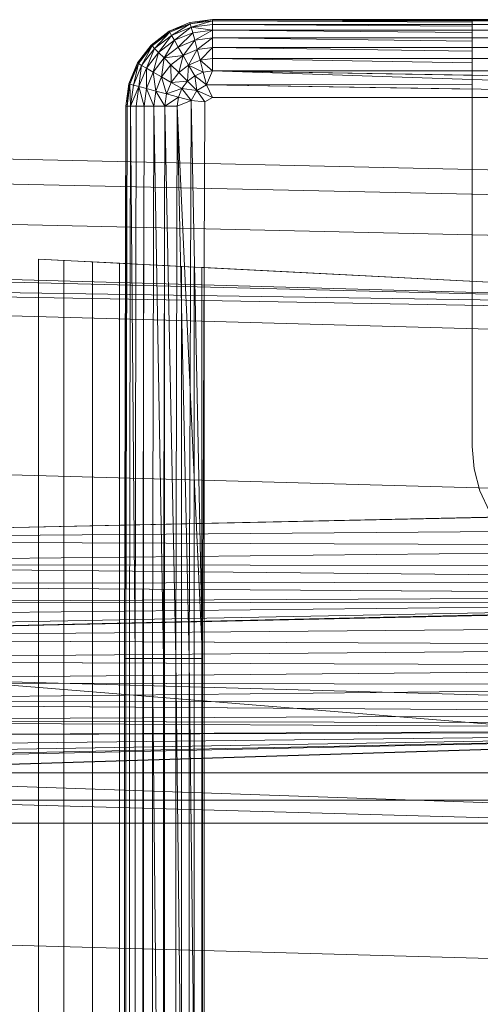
# Model space of a CAD drawing. Header units: metres. Extents: x 391.1 to 427.5, y 12.8 to 28.4.
# Tile 137 of 149: x 406.9941 to 407.072, y 27.3591 to 27.5256. Entities that reach past the tile are written whole.
import ezdxf

# ---------------------------------------------------------------- set-up
doc = ezdxf.new("R2010")
doc.units = ezdxf.units.M
doc.layers.add('A-DETL-____-MBND', color=7, linetype='Continuous', lineweight=18)

# ---------------------------------------------------------------- blocks, each defined once
blk = doc.blocks.new('Family - Inodor PA-152420-03_TEL_P0A')
at = {"layer": 'A-DETL-____-MBND', "color": 253, "true_color": 0xaaaaaa}
for p, q in [((0.56991, 0.40094), (0.57344, 0.40241)), ((0.56991, 0.40094), (0.57344, 0.40241)), ((0.56991, 0.40094), (0.57344, 0.40241)), ((0.57344, 0.40241), (0.56991, 0.40094)), ((0.57349, 0.40221), (0.56991, 0.40094)), ((0.57349, 0.40221), (0.56991, 0.40094)), ((0.57349, 0.40221), (0.57001, 0.40077)), ((0.57349, 0.40221), (0.57001, 0.40077)), ((0.57349, 0.40221), (0.57001, 0.40077)), ((0.57349, 0.40221), (0.57031, 0.40025)), ((0.57349, 0.40221), (0.57031, 0.40025)), ((0.57365, 0.40164), (0.57031, 0.40025)), ((0.57365, 0.40164), (0.57031, 0.40025)), ((0.57365, 0.40164), (0.57031, 0.40025)), ((0.57365, 0.40164), (0.57079, 0.39941)), ((0.57365, 0.40164), (0.57079, 0.39941)), ((0.57344, 0.40241), (0.57723, 0.40291)), ((0.57344, 0.40241), (0.57723, 0.40291)), ((0.57344, 0.40241), (0.57723, 0.40291)), ((0.57723, 0.40291), (0.57344, 0.40241)), ((0.57349, 0.40221), (0.57344, 0.40241)), ((0.57349, 0.40221), (0.57344, 0.40241)), ((0.57344, 0.40241), (0.57349, 0.40221)), ((0.57723, 0.40291), (0.57349, 0.40221)), ((0.57723, 0.40291), (0.57349, 0.40221)), ((0.57723, 0.40271), (0.57349, 0.40221)), ((0.57723, 0.40271), (0.57349, 0.40221)), ((0.57723, 0.40271), (0.57349, 0.40221)), ((0.57365, 0.40164), (0.57349, 0.40221)), ((0.57365, 0.40164), (0.57349, 0.40221)), ((0.57349, 0.40221), (0.57365, 0.40164)), ((0.57723, 0.40271), (0.57365, 0.40164)), ((0.57723, 0.40271), (0.57365, 0.40164)), ((0.57723, 0.40211), (0.57365, 0.40164)), ((0.57723, 0.40211), (0.57365, 0.40164)), ((0.57723, 0.40211), (0.57365, 0.40164)), ((0.5739, 0.4007), (0.57365, 0.40164)), ((0.57723, 0.40114), (0.57365, 0.40164)), ((0.57365, 0.40164), (0.57723, 0.40114)), ((0.57365, 0.40164), (0.5739, 0.4007)), ((0.57365, 0.40164), (0.5739, 0.4007)), ((0.57723, 0.40291), (0.71226, 0.40291)), ((0.57723, 0.40271), (0.57723, 0.40291)), ((0.57723, 0.40291), (0.71226, 0.40291)), ((0.57723, 0.40291), (0.71226, 0.40291)), ((0.71226, 0.40291), (0.57723, 0.40291)), ((0.62119, 0.40284), (0.57723, 0.40291)), ((0.57723, 0.40271), (0.57723, 0.40291)), ((0.62119, 0.40284), (0.57723, 0.40291)), ((0.57723, 0.40291), (0.57723, 0.40271)), ((0.71226, 0.40271), (0.57723, 0.40271)), ((0.57723, 0.40211), (0.57723, 0.40271)), ((0.62119, 0.40271), (0.57723, 0.40271)), ((0.62119, 0.40251), (0.57723, 0.40271)), ((0.57723, 0.40271), (0.62119, 0.40271)), ((0.57723, 0.40211), (0.57723, 0.40271)), ((0.62119, 0.40251), (0.57723, 0.40271)), ((0.57723, 0.40271), (0.57723, 0.40211)), ((0.71226, 0.40211), (0.57723, 0.40211)), ((0.57723, 0.40211), (0.57723, 0.40114)), ((0.62119, 0.40211), (0.57723, 0.40211)), ((0.62119, 0.40179), (0.57723, 0.40211)), ((0.57723, 0.40211), (0.62119, 0.40211)), ((0.57723, 0.40211), (0.57723, 0.40114)), ((0.57723, 0.40114), (0.57723, 0.40211)), ((0.62119, 0.40179), (0.57723, 0.40211)), ((0.62119, 0.4029), (0.67979, 0.4029)), ((0.62119, 0.4029), (0.62119, 0.40284)), ((0.62119, 0.40271), (0.62119, 0.40284)), ((0.62119, 0.40251), (0.62119, 0.40271)), ((0.62119, 0.40211), (0.62119, 0.40251)), ((0.62119, 0.40179), (0.62119, 0.40211)), ((0.62119, 0.40114), (0.62119, 0.40179)), ((0.56687, 0.39862), (0.56991, 0.40094)), ((0.56687, 0.39862), (0.56991, 0.40094)), ((0.56687, 0.39862), (0.56991, 0.40094)), ((0.56991, 0.40094), (0.56687, 0.39862)), ((0.57001, 0.40077), (0.56687, 0.39862)), ((0.57001, 0.40077), (0.56687, 0.39862)), ((0.57001, 0.40077), (0.56702, 0.39847)), ((0.57001, 0.40077), (0.56702, 0.39847)), ((0.57001, 0.40077), (0.56702, 0.39847)), ((0.57001, 0.40077), (0.56744, 0.39805)), ((0.57001, 0.40077), (0.56744, 0.39805)), ((0.57031, 0.40025), (0.56744, 0.39805)), ((0.57031, 0.40025), (0.56744, 0.39805)), ((0.57031, 0.40025), (0.56744, 0.39805)), ((0.57031, 0.40025), (0.56812, 0.39736)), ((0.57031, 0.40025), (0.56812, 0.39736)), ((0.57001, 0.40077), (0.56991, 0.40094)), ((0.57001, 0.40077), (0.56991, 0.40094)), ((0.56991, 0.40094), (0.57001, 0.40077)), ((0.57031, 0.40025), (0.57001, 0.40077)), ((0.57031, 0.40025), (0.57001, 0.40077)), ((0.57001, 0.40077), (0.57031, 0.40025)), ((0.57079, 0.39941), (0.57031, 0.40025)), ((0.57079, 0.39941), (0.57031, 0.40025)), ((0.57031, 0.40025), (0.57079, 0.39941)), ((0.5739, 0.4007), (0.57079, 0.39941)), ((0.5739, 0.4007), (0.57079, 0.39941)), ((0.5739, 0.4007), (0.57079, 0.39941)), ((0.5739, 0.4007), (0.57145, 0.39827)), ((0.5739, 0.4007), (0.57145, 0.39827)), ((0.57723, 0.40114), (0.5739, 0.4007)), ((0.57723, 0.40114), (0.5739, 0.4007)), ((0.57723, 0.40114), (0.5739, 0.4007)), ((0.57424, 0.39942), (0.5739, 0.4007)), ((0.57424, 0.39942), (0.5739, 0.4007)), ((0.5739, 0.4007), (0.57424, 0.39942)), ((0.57723, 0.40114), (0.57424, 0.39942)), ((0.57723, 0.40114), (0.57424, 0.39942)), ((0.57723, 0.39982), (0.57424, 0.39942)), ((0.57723, 0.39982), (0.57424, 0.39942)), ((0.57723, 0.39982), (0.57424, 0.39942)), ((0.57723, 0.39982), (0.57466, 0.39785)), ((0.57723, 0.39982), (0.57466, 0.39785)), ((0.71226, 0.40114), (0.57723, 0.40114)), ((0.57723, 0.39982), (0.57723, 0.40114)), ((0.62119, 0.40114), (0.57723, 0.40114)), ((0.62119, 0.40071), (0.57723, 0.40114)), ((0.57723, 0.40114), (0.62119, 0.40114)), ((0.57723, 0.39982), (0.57723, 0.40114)), ((0.62119, 0.40071), (0.57723, 0.40114)), ((0.57723, 0.40114), (0.57723, 0.39982)), ((0.71226, 0.39982), (0.57723, 0.39982)), ((0.57723, 0.39819), (0.57723, 0.39982)), ((0.62119, 0.39982), (0.57723, 0.39982)), ((0.62119, 0.39929), (0.57723, 0.39982)), ((0.57723, 0.39982), (0.62119, 0.39982)), ((0.57723, 0.39819), (0.57723, 0.39982)), ((0.62119, 0.39929), (0.57723, 0.39982)), ((0.57723, 0.39982), (0.57723, 0.39819)), ((0.62119, 0.40071), (0.62119, 0.40114)), ((0.62119, 0.39982), (0.62119, 0.40071)), ((0.62119, 0.39929), (0.62119, 0.39982)), ((0.56455, 0.39558), (0.56687, 0.39862)), ((0.56455, 0.39558), (0.56687, 0.39862)), ((0.56455, 0.39558), (0.56687, 0.39862)), ((0.56687, 0.39862), (0.56455, 0.39558)), ((0.56687, 0.39862), (0.56472, 0.39548)), ((0.56687, 0.39862), (0.56472, 0.39548)), ((0.56702, 0.39847), (0.56472, 0.39548)), ((0.56702, 0.39847), (0.56472, 0.39548)), ((0.56702, 0.39847), (0.56472, 0.39548)), ((0.56702, 0.39847), (0.56524, 0.39518)), ((0.56702, 0.39847), (0.56524, 0.39518)), ((0.56744, 0.39805), (0.56524, 0.39518)), ((0.56744, 0.39805), (0.56524, 0.39518)), ((0.56744, 0.39805), (0.56524, 0.39518)), ((0.56744, 0.39805), (0.56608, 0.3947)), ((0.56744, 0.39805), (0.56608, 0.3947)), ((0.56702, 0.39847), (0.56687, 0.39862)), ((0.56702, 0.39847), (0.56687, 0.39862)), ((0.56687, 0.39862), (0.56702, 0.39847)), ((0.56744, 0.39805), (0.56702, 0.39847)), ((0.56744, 0.39805), (0.56702, 0.39847)), ((0.56702, 0.39847), (0.56744, 0.39805)), ((0.56812, 0.39736), (0.56744, 0.39805)), ((0.56812, 0.39736), (0.56744, 0.39805)), ((0.56744, 0.39805), (0.56812, 0.39736)), ((0.57079, 0.39941), (0.56812, 0.39736)), ((0.57079, 0.39941), (0.56812, 0.39736)), ((0.57079, 0.39941), (0.56812, 0.39736)), ((0.57079, 0.39941), (0.56906, 0.39643)), ((0.57079, 0.39941), (0.56906, 0.39643)), ((0.57145, 0.39827), (0.56906, 0.39643)), ((0.57145, 0.39827), (0.56906, 0.39643)), ((0.57145, 0.39827), (0.56906, 0.39643)), ((0.57145, 0.39827), (0.57079, 0.39941)), ((0.57145, 0.39827), (0.57079, 0.39941)), ((0.57079, 0.39941), (0.57145, 0.39827)), ((0.57424, 0.39942), (0.57145, 0.39827)), ((0.57424, 0.39942), (0.57145, 0.39827)), ((0.57424, 0.39942), (0.57145, 0.39827)), ((0.57227, 0.39686), (0.57145, 0.39827)), ((0.57227, 0.39686), (0.57145, 0.39827)), ((0.57145, 0.39827), (0.57227, 0.39686)), ((0.57424, 0.39942), (0.57227, 0.39686)), ((0.57424, 0.39942), (0.57227, 0.39686)), ((0.57466, 0.39785), (0.57424, 0.39942)), ((0.57466, 0.39785), (0.57424, 0.39942)), ((0.57424, 0.39942), (0.57466, 0.39785)), ((0.57723, 0.39819), (0.57466, 0.39785)), ((0.57723, 0.39819), (0.57466, 0.39785)), ((0.57723, 0.39819), (0.57466, 0.39785)), ((0.57723, 0.39819), (0.57515, 0.39603)), ((0.57723, 0.39819), (0.57515, 0.39603)), ((0.71226, 0.39819), (0.57723, 0.39819)), ((0.57723, 0.39631), (0.57723, 0.39819)), ((0.62119, 0.39819), (0.57723, 0.39819)), ((0.62119, 0.39758), (0.57723, 0.39819)), ((0.57723, 0.39819), (0.62119, 0.39819)), ((0.57723, 0.39631), (0.57723, 0.39819)), ((0.62119, 0.39758), (0.57723, 0.39819)), ((0.57723, 0.39819), (0.57723, 0.39631)), ((0.62119, 0.39819), (0.62119, 0.39929)), ((0.62119, 0.39758), (0.62119, 0.39819)), ((0.56812, 0.39736), (0.56608, 0.3947)), ((0.56812, 0.39736), (0.56608, 0.3947)), ((0.56812, 0.39736), (0.56608, 0.3947)), ((0.56812, 0.39736), (0.56722, 0.39404)), ((0.56812, 0.39736), (0.56722, 0.39404)), ((0.56906, 0.39643), (0.56722, 0.39404)), ((0.56906, 0.39643), (0.56722, 0.39404)), ((0.56906, 0.39643), (0.56722, 0.39404)), ((0.56906, 0.39643), (0.56812, 0.39736)), ((0.56906, 0.39643), (0.56812, 0.39736)), ((0.56812, 0.39736), (0.56906, 0.39643)), ((0.56906, 0.39643), (0.56863, 0.39322)), ((0.56906, 0.39643), (0.56863, 0.39322)), ((0.57227, 0.39686), (0.56906, 0.39643)), ((0.57227, 0.39686), (0.56906, 0.39643)), ((0.57021, 0.39528), (0.56906, 0.39643)), ((0.57021, 0.39528), (0.56906, 0.39643)), ((0.56906, 0.39643), (0.57021, 0.39528)), ((0.57227, 0.39686), (0.57021, 0.39528)), ((0.57227, 0.39686), (0.57021, 0.39528)), ((0.57227, 0.39686), (0.57021, 0.39528)), ((0.57227, 0.39686), (0.57154, 0.39395)), ((0.57227, 0.39686), (0.57154, 0.39395)), ((0.57466, 0.39785), (0.57227, 0.39686)), ((0.57466, 0.39785), (0.57227, 0.39686)), ((0.57466, 0.39785), (0.57227, 0.39686)), ((0.57321, 0.39523), (0.57227, 0.39686)), ((0.57321, 0.39523), (0.57227, 0.39686)), ((0.57227, 0.39686), (0.57321, 0.39523)), ((0.57466, 0.39785), (0.57321, 0.39523)), ((0.57466, 0.39785), (0.57321, 0.39523)), ((0.57515, 0.39603), (0.57466, 0.39785)), ((0.57515, 0.39603), (0.57466, 0.39785)), ((0.57466, 0.39785), (0.57515, 0.39603)), ((0.62119, 0.39631), (0.62119, 0.39758)), ((0.56308, 0.39205), (0.56455, 0.39558)), ((0.56308, 0.39205), (0.56455, 0.39558)), ((0.56308, 0.39205), (0.56455, 0.39558)), ((0.56455, 0.39558), (0.56308, 0.39205)), ((0.56455, 0.39558), (0.56328, 0.392)), ((0.56455, 0.39558), (0.56328, 0.392)), ((0.56472, 0.39548), (0.56328, 0.392)), ((0.56472, 0.39548), (0.56328, 0.392)), ((0.56472, 0.39548), (0.56328, 0.392)), ((0.56472, 0.39548), (0.56385, 0.39184)), ((0.56472, 0.39548), (0.56385, 0.39184)), ((0.56524, 0.39518), (0.56385, 0.39184)), ((0.56524, 0.39518), (0.56385, 0.39184)), ((0.56524, 0.39518), (0.56385, 0.39184)), ((0.56472, 0.39548), (0.56455, 0.39558)), ((0.56472, 0.39548), (0.56455, 0.39558)), ((0.56455, 0.39558), (0.56472, 0.39548)), ((0.56524, 0.39518), (0.56472, 0.39548)), ((0.56524, 0.39518), (0.56472, 0.39548)), ((0.56472, 0.39548), (0.56524, 0.39518)), ((0.56524, 0.39518), (0.56479, 0.39159)), ((0.56524, 0.39518), (0.56479, 0.39159)), ((0.56608, 0.3947), (0.56524, 0.39518)), ((0.56608, 0.3947), (0.56524, 0.39518)), ((0.56524, 0.39518), (0.56608, 0.3947)), ((0.57021, 0.39528), (0.56863, 0.39322)), ((0.57021, 0.39528), (0.56863, 0.39322)), ((0.57021, 0.39528), (0.56863, 0.39322)), ((0.57154, 0.39395), (0.57021, 0.39528)), ((0.57154, 0.39395), (0.57021, 0.39528)), ((0.57021, 0.39528), (0.57154, 0.39395)), ((0.57021, 0.39528), (0.57026, 0.39228)), ((0.57021, 0.39528), (0.57026, 0.39228)), ((0.57321, 0.39523), (0.57154, 0.39395)), ((0.57321, 0.39523), (0.57154, 0.39395)), ((0.57321, 0.39523), (0.57154, 0.39395)), ((0.57321, 0.39523), (0.57301, 0.39248)), ((0.57321, 0.39523), (0.57301, 0.39248)), ((0.57515, 0.39603), (0.57321, 0.39523)), ((0.57515, 0.39603), (0.57321, 0.39523)), ((0.57515, 0.39603), (0.57321, 0.39523)), ((0.57425, 0.39343), (0.57321, 0.39523)), ((0.57569, 0.39402), (0.57321, 0.39523)), ((0.57321, 0.39523), (0.57569, 0.39402)), ((0.57321, 0.39523), (0.57425, 0.39343)), ((0.57321, 0.39523), (0.57425, 0.39343)), ((0.57723, 0.39631), (0.57515, 0.39603)), ((0.57723, 0.39631), (0.57515, 0.39603)), ((0.57723, 0.39631), (0.57515, 0.39603)), ((0.57515, 0.39603), (0.57569, 0.39402)), ((0.57723, 0.39423), (0.57515, 0.39603)), ((0.57515, 0.39603), (0.57569, 0.39402)), ((0.57515, 0.39603), (0.57723, 0.39423)), ((0.57515, 0.39603), (0.57569, 0.39402)), ((0.71226, 0.39631), (0.57723, 0.39631)), ((0.57723, 0.39631), (0.57723, 0.39423)), ((0.62119, 0.39631), (0.57723, 0.39631)), ((0.62119, 0.39563), (0.57723, 0.39631)), ((0.57723, 0.39631), (0.62119, 0.39631)), ((0.57723, 0.39631), (0.57723, 0.39423)), ((0.57723, 0.39423), (0.57723, 0.39631)), ((0.62119, 0.39563), (0.57723, 0.39631)), ((0.62119, 0.39563), (0.62119, 0.39631)), ((0.62119, 0.39423), (0.62119, 0.39563)), ((0.56608, 0.3947), (0.56479, 0.39159)), ((0.56608, 0.3947), (0.56479, 0.39159)), ((0.56608, 0.3947), (0.56479, 0.39159)), ((0.56608, 0.3947), (0.56607, 0.39125)), ((0.56608, 0.3947), (0.56607, 0.39125)), ((0.56722, 0.39404), (0.56607, 0.39125)), ((0.56722, 0.39404), (0.56607, 0.39125)), ((0.56722, 0.39404), (0.56607, 0.39125)), ((0.56722, 0.39404), (0.56608, 0.3947)), ((0.56722, 0.39404), (0.56608, 0.3947)), ((0.56608, 0.3947), (0.56722, 0.39404)), ((0.56863, 0.39322), (0.56722, 0.39404)), ((0.56863, 0.39322), (0.56722, 0.39404)), ((0.56722, 0.39404), (0.56863, 0.39322)), ((0.56722, 0.39404), (0.56764, 0.39083)), ((0.56722, 0.39404), (0.56764, 0.39083)), ((0.56863, 0.39322), (0.56764, 0.39083)), ((0.56863, 0.39322), (0.56764, 0.39083)), ((0.56863, 0.39322), (0.56764, 0.39083)), ((0.57026, 0.39228), (0.56863, 0.39322)), ((0.57026, 0.39228), (0.56863, 0.39322)), ((0.56863, 0.39322), (0.57026, 0.39228)), ((0.56863, 0.39322), (0.56946, 0.39034)), ((0.56863, 0.39322), (0.56946, 0.39034)), ((0.57154, 0.39395), (0.57026, 0.39228)), ((0.57154, 0.39395), (0.57026, 0.39228)), ((0.57154, 0.39395), (0.57026, 0.39228)), ((0.57301, 0.39248), (0.57154, 0.39395)), ((0.57301, 0.39248), (0.57154, 0.39395)), ((0.57154, 0.39395), (0.57301, 0.39248)), ((0.57425, 0.39343), (0.57301, 0.39248)), ((0.57425, 0.39343), (0.57301, 0.39248)), ((0.57425, 0.39343), (0.57301, 0.39248)), ((0.57569, 0.39402), (0.57425, 0.39343)), ((0.57569, 0.39402), (0.57425, 0.39343)), ((0.57569, 0.39402), (0.57425, 0.39343)), ((0.57626, 0.39188), (0.57425, 0.39343)), ((0.57425, 0.39343), (0.57458, 0.39091)), ((0.57626, 0.39188), (0.57425, 0.39343)), ((0.57425, 0.39343), (0.57458, 0.39091)), ((0.57425, 0.39343), (0.57626, 0.39188)), ((0.57425, 0.39343), (0.57458, 0.39091)), ((0.57723, 0.39423), (0.57569, 0.39402)), ((0.57723, 0.39423), (0.57569, 0.39402)), ((0.57723, 0.39423), (0.57569, 0.39402)), ((0.57626, 0.39188), (0.57569, 0.39402)), ((0.57626, 0.39188), (0.57569, 0.39402)), ((0.57569, 0.39402), (0.57626, 0.39188)), ((0.57723, 0.39423), (0.57626, 0.39188)), ((0.57723, 0.39423), (0.57626, 0.39188)), ((0.57626, 0.39188), (0.57723, 0.39423)), ((0.71226, 0.39423), (0.57723, 0.39423)), ((0.71226, 0.39201), (0.57723, 0.39423)), ((0.71226, 0.38973), (0.57723, 0.39423)), ((0.62119, 0.39423), (0.57723, 0.39423)), ((0.62119, 0.3935), (0.57723, 0.39423)), ((0.57723, 0.39423), (0.62119, 0.39423)), ((0.62119, 0.3935), (0.57723, 0.39423)), ((0.62119, 0.3935), (0.62119, 0.39423)), ((0.62119, 0.39192), (0.62119, 0.3935)), ((0.56258, 0.38826), (0.56308, 0.39205)), ((0.56258, 0.38826), (0.56308, 0.39205)), ((0.56258, 0.38826), (0.56308, 0.39205)), ((0.56308, 0.39205), (0.56258, 0.38826)), ((0.56308, 0.39205), (0.56278, 0.38826)), ((0.56308, 0.39205), (0.56278, 0.38826)), ((0.56328, 0.392), (0.56278, 0.38826)), ((0.56328, 0.392), (0.56278, 0.38826)), ((0.56328, 0.392), (0.56278, 0.38826)), ((0.56328, 0.392), (0.56308, 0.39205)), ((0.56328, 0.392), (0.56308, 0.39205)), ((0.56308, 0.39205), (0.56328, 0.392)), ((0.56385, 0.39184), (0.56328, 0.392)), ((0.56385, 0.39184), (0.56328, 0.392)), ((0.56328, 0.392), (0.56385, 0.39184)), ((0.56328, 0.392), (0.56338, 0.38826)), ((0.56328, 0.392), (0.56338, 0.38826)), ((0.56385, 0.39184), (0.56338, 0.38826)), ((0.56385, 0.39184), (0.56338, 0.38826)), ((0.56385, 0.39184), (0.56338, 0.38826)), ((0.56479, 0.39159), (0.56338, 0.38826)), ((0.56479, 0.39159), (0.56338, 0.38826)), ((0.56479, 0.39159), (0.56385, 0.39184)), ((0.56479, 0.39159), (0.56385, 0.39184)), ((0.56385, 0.39184), (0.56479, 0.39159)), ((0.56435, 0.38826), (0.56479, 0.39159)), ((0.56479, 0.39159), (0.56435, 0.38826)), ((0.56479, 0.39159), (0.56435, 0.38826)), ((0.56607, 0.39125), (0.56479, 0.39159)), ((0.56607, 0.39125), (0.56479, 0.39159)), ((0.56479, 0.39159), (0.56607, 0.39125)), ((0.56479, 0.39159), (0.56567, 0.38826)), ((0.56479, 0.39159), (0.56567, 0.38826)), ((0.57026, 0.39228), (0.56946, 0.39034)), ((0.57026, 0.39228), (0.56946, 0.39034)), ((0.57026, 0.39228), (0.56946, 0.39034)), ((0.57301, 0.39248), (0.57026, 0.39228)), ((0.57301, 0.39248), (0.57026, 0.39228)), ((0.57206, 0.39124), (0.57026, 0.39228)), ((0.57206, 0.39124), (0.57026, 0.39228)), ((0.57026, 0.39228), (0.57206, 0.39124)), ((0.57301, 0.39248), (0.57206, 0.39124)), ((0.57301, 0.39248), (0.57206, 0.39124)), ((0.57301, 0.39248), (0.57206, 0.39124)), ((0.57458, 0.39091), (0.57301, 0.39248)), ((0.57458, 0.39091), (0.57301, 0.39248)), ((0.57301, 0.39248), (0.57458, 0.39091)), ((0.57626, 0.39188), (0.57458, 0.39091)), ((0.57626, 0.39188), (0.57458, 0.39091)), ((0.62119, 0.39192), (0.57626, 0.39188)), ((0.57626, 0.39188), (0.62119, 0.39192)), ((0.71226, 0.38973), (0.57626, 0.39188)), ((0.57626, 0.39188), (0.57723, 0.38973)), ((0.62119, 0.39117), (0.57626, 0.39188)), ((0.57723, 0.38973), (0.57626, 0.39188)), ((0.62119, 0.39117), (0.57626, 0.39188)), ((0.57626, 0.39188), (0.57723, 0.38973)), ((0.62119, 0.39117), (0.62119, 0.39192)), ((0.56607, 0.39125), (0.56567, 0.38826)), ((0.56607, 0.39125), (0.56567, 0.38826)), ((0.56607, 0.39125), (0.56567, 0.38826)), ((0.56764, 0.39083), (0.56607, 0.39125)), ((0.56764, 0.39083), (0.56607, 0.39125)), ((0.56607, 0.39125), (0.56764, 0.39083)), ((0.56607, 0.39125), (0.5673, 0.38826)), ((0.56607, 0.39125), (0.5673, 0.38826)), ((0.56764, 0.39083), (0.5673, 0.38826)), ((0.56764, 0.39083), (0.5673, 0.38826)), ((0.56764, 0.39083), (0.5673, 0.38826)), ((0.56946, 0.39034), (0.56764, 0.39083)), ((0.56946, 0.39034), (0.56764, 0.39083)), ((0.56764, 0.39083), (0.56946, 0.39034)), ((0.56764, 0.39083), (0.56918, 0.38826)), ((0.56764, 0.39083), (0.56918, 0.38826)), ((0.56946, 0.39034), (0.56918, 0.38826)), ((0.56946, 0.39034), (0.56918, 0.38826)), ((0.56946, 0.39034), (0.56918, 0.38826)), ((0.57147, 0.3898), (0.56918, 0.38826)), ((0.57147, 0.3898), (0.56918, 0.38826)), ((0.57206, 0.39124), (0.56946, 0.39034)), ((0.57206, 0.39124), (0.56946, 0.39034)), ((0.57147, 0.3898), (0.56946, 0.39034)), ((0.57147, 0.3898), (0.56946, 0.39034)), ((0.56946, 0.39034), (0.57147, 0.3898)), ((0.57126, 0.38826), (0.57147, 0.3898)), ((0.57147, 0.3898), (0.57126, 0.38826)), ((0.57147, 0.3898), (0.57126, 0.38826)), ((0.57206, 0.39124), (0.57147, 0.3898)), ((0.57206, 0.39124), (0.57147, 0.3898)), ((0.57206, 0.39124), (0.57147, 0.3898)), ((0.57361, 0.38923), (0.57147, 0.3898)), ((0.57361, 0.38923), (0.57147, 0.3898)), ((0.57147, 0.3898), (0.57361, 0.38923)), ((0.57458, 0.39091), (0.57206, 0.39124)), ((0.57361, 0.38923), (0.57206, 0.39124)), ((0.57458, 0.39091), (0.57206, 0.39124)), ((0.57206, 0.39124), (0.57458, 0.39091)), ((0.57206, 0.39124), (0.57361, 0.38923)), ((0.57206, 0.39124), (0.57361, 0.38923)), ((0.57458, 0.39091), (0.57361, 0.38923)), ((0.57458, 0.39091), (0.57361, 0.38923)), ((0.57458, 0.39091), (0.57361, 0.38923)), ((0.57596, 0.38899), (0.57458, 0.39091)), ((0.57723, 0.38973), (0.57458, 0.39091)), ((0.57458, 0.39091), (0.57723, 0.38973)), ((0.57458, 0.39091), (0.57596, 0.38899)), ((0.57458, 0.39091), (0.57596, 0.38899)), ((0.57723, 0.38973), (0.57596, 0.38899)), ((0.57723, 0.38973), (0.57596, 0.38899)), ((0.57723, 0.38973), (0.57596, 0.38899)), ((0.71226, 0.38973), (0.57723, 0.38973)), ((0.62119, 0.38973), (0.57723, 0.38973)), ((0.57723, 0.38973), (0.62119, 0.38973)), ((0.62119, 0.38973), (0.62119, 0.39117)), ((0.62119, 0.38949), (0.62119, 0.38973)), ((0.56238, 0.29485), (0.56258, 0.38826)), ((0.56258, 0.38826), (0.56238, 0.29485)), ((0.56278, 0.38826), (0.56258, 0.38826)), ((0.56278, 0.38826), (0.56258, 0.29485)), ((0.56258, 0.01465), (0.56258, 0.38826)), ((0.56258, 0.01465), (0.56258, 0.38826)), ((0.56278, 0.38826), (0.56258, 0.38826)), ((0.56278, 0.38826), (0.56258, 0.29485)), ((0.56278, 0.38826), (0.56258, 0.29485)), ((0.56278, 0.38826), (0.56258, 0.38826)), ((0.56258, 0.29485), (0.56258, 0.38826)), ((0.56258, 0.38826), (0.56258, 0.29485)), ((0.56338, 0.38826), (0.56278, 0.38826)), ((0.56338, 0.38826), (0.56278, 0.38826)), ((0.56338, 0.38826), (0.56278, 0.38826)), ((0.56338, 0.38826), (0.56318, 0.29485)), ((0.56338, 0.38826), (0.56318, 0.29485)), ((0.56338, 0.38826), (0.56318, 0.29485)), ((0.56435, 0.38826), (0.56338, 0.38826)), ((0.56435, 0.38826), (0.56338, 0.38826)), ((0.56435, 0.38826), (0.56338, 0.38826)), ((0.56415, 0.29485), (0.56338, 0.38826)), ((0.56338, 0.38826), (0.56415, 0.29485)), ((0.56435, 0.38826), (0.56415, 0.29485)), ((0.56435, 0.38826), (0.56415, 0.29485)), ((0.56435, 0.38826), (0.56415, 0.29485)), ((0.56567, 0.38826), (0.56435, 0.38826)), ((0.56567, 0.38826), (0.56435, 0.38826)), ((0.56567, 0.38826), (0.56435, 0.38826)), ((0.56567, 0.38826), (0.56547, 0.29485)), ((0.56567, 0.38826), (0.56547, 0.29485)), ((0.56567, 0.38826), (0.56547, 0.29485)), ((0.5673, 0.38826), (0.56567, 0.38826)), ((0.5673, 0.38826), (0.56567, 0.38826)), ((0.5673, 0.38826), (0.56567, 0.38826)), ((0.5673, 0.38826), (0.5671, 0.29485)), ((0.5673, 0.38826), (0.5671, 0.29485)), ((0.5673, 0.38826), (0.5671, 0.29485)), ((0.56918, 0.38826), (0.5673, 0.38826)), ((0.56918, 0.38826), (0.5673, 0.38826)), ((0.56918, 0.38826), (0.5673, 0.38826)), ((0.56898, 0.29485), (0.5673, 0.38826)), ((0.5673, 0.38826), (0.56898, 0.29485)), ((0.56918, 0.38826), (0.56898, 0.29485)), ((0.56918, 0.38826), (0.56898, 0.29485)), ((0.56918, 0.38826), (0.56898, 0.29485)), ((0.57126, 0.38826), (0.56918, 0.38826)), ((0.57126, 0.38826), (0.56918, 0.38826)), ((0.57126, 0.38826), (0.56918, 0.38826)), ((0.57106, 0.29485), (0.56918, 0.38826)), ((0.56918, 0.38826), (0.57106, 0.29485)), ((0.57126, 0.38826), (0.57106, 0.29485)), ((0.57126, 0.38826), (0.57106, 0.29485)), ((0.57126, 0.38826), (0.57106, 0.29485)), ((0.57361, 0.38923), (0.57126, 0.38826)), ((0.57361, 0.38923), (0.57126, 0.38826)), ((0.57361, 0.38923), (0.57126, 0.38826)), ((0.57556, 0.29485), (0.57126, 0.38826)), ((0.57328, 0.29485), (0.57126, 0.38826)), ((0.57328, 0.29485), (0.57126, 0.38826)), ((0.57126, 0.38826), (0.57328, 0.29485)), ((0.57361, 0.38923), (0.57328, 0.29485)), ((0.57361, 0.38923), (0.57328, 0.29485)), ((0.57596, 0.38899), (0.57361, 0.38923)), ((0.57596, 0.38899), (0.57361, 0.38923)), ((0.57596, 0.38899), (0.57361, 0.38923)), ((0.57556, 0.29485), (0.57361, 0.38923)), ((0.57361, 0.38923), (0.57556, 0.29485)), ((0.57596, 0.38899), (0.57556, 0.29485)), ((0.57596, 0.38899), (0.57556, 0.29485)), ((0.57596, 0.38899), (0.57556, 0.29485)), ((0.62119, 0.38949), (0.62119, 0.35922)), ((0.72747, 0.37522), (0.40793, 0.38234)), ((0.72747, 0.37522), (0.40793, 0.38234)), ((0.72725, 0.371), (0.40776, 0.37812)), ((0.72725, 0.371), (0.40776, 0.37812)), ((0.72691, 0.36417), (0.40749, 0.37128)), ((0.72691, 0.36417), (0.40749, 0.37128)), ((0.21652, 0.36797), (0.7262, 0.35389)), ((0.7262, 0.35389), (0.21652, 0.36678)), ((0.7262, 0.35389), (0.21652, 0.36184)), ((0.7262, 0.35271), (0.21652, 0.36184)), ((0.7262, 0.34776), (0.21652, 0.36184)), ((0.55211, 0.36218), (0.54781, 0.3624)), ((0.54781, 0.3624), (0.54781, 0.04228)), ((0.54781, 0.3624), (0.71226, 0.35403)), ((0.55211, 0.04249), (0.55211, 0.36218)), ((0.55695, 0.36194), (0.55211, 0.36218)), ((0.55695, 0.04274), (0.55695, 0.36194)), ((0.56149, 0.36171), (0.55695, 0.36194)), ((0.56149, 0.04297), (0.56149, 0.36171)), ((0.56559, 0.3615), (0.56149, 0.36171)), ((0.5656, 0.04318), (0.56559, 0.3615)), ((0.56914, 0.36132), (0.56559, 0.3615)), ((0.56914, 0.04336), (0.56914, 0.36132)), ((0.57201, 0.36117), (0.56914, 0.36132)), ((0.57201, 0.04351), (0.57201, 0.36117)), ((0.57413, 0.36106), (0.57201, 0.36117)), ((0.57413, 0.04361), (0.57413, 0.36106)), ((0.57542, 0.361), (0.57413, 0.36106)), ((0.57542, 0.04368), (0.57542, 0.361)), ((0.57586, 0.36098), (0.57542, 0.361)), ((0.57586, 0.0437), (0.57586, 0.36098)), ((0.71226, 0.35403), (0.57586, 0.36098)), ((0.62119, 0.35922), (0.62119, 0.35813)), ((0.62119, 0.35813), (0.62119, 0.33073)), ((0.7262, 0.32087), (0.21652, 0.33495)), ((0.62119, 0.33073), (0.62152, 0.32692)), ((0.62251, 0.32322), (0.62152, 0.32692)), ((0.62251, 0.32322), (0.62413, 0.31974)), ((0.44565, 0.31489), (0.7262, 0.32102)), ((0.72555, 0.32088), (0.44565, 0.31489)), ((0.72555, 0.32088), (0.44565, 0.31489)), ((0.72555, 0.31713), (0.44565, 0.31489)), ((0.72555, 0.31713), (0.44565, 0.31489)), ((0.72555, 0.31371), (0.44565, 0.31489)), ((0.44565, 0.31489), (0.72555, 0.31371)), ((0.72555, 0.31371), (0.44566, 0.31079)), ((0.72555, 0.31371), (0.44566, 0.31079)), ((0.72555, 0.31043), (0.44566, 0.31079)), ((0.44566, 0.31079), (0.72555, 0.31043)), ((0.44566, 0.31079), (0.72555, 0.30799)), ((0.44566, 0.31079), (0.72555, 0.30799)), ((0.72555, 0.30799), (0.44566, 0.30737)), ((0.72555, 0.30799), (0.44566, 0.30737)), ((0.72555, 0.30554), (0.44566, 0.30737)), ((0.44566, 0.30737), (0.72555, 0.30554)), ((0.72555, 0.30554), (0.44566, 0.30409)), ((0.72555, 0.30554), (0.44566, 0.30409)), ((0.72555, 0.30454), (0.44566, 0.30409)), ((0.72555, 0.30454), (0.44566, 0.30165)), ((0.72555, 0.30454), (0.44566, 0.30409)), ((0.72555, 0.30454), (0.44566, 0.2992)), ((0.72555, 0.30454), (0.44566, 0.30165)), ((0.72555, 0.30454), (0.44566, 0.2992)), ((0.44571, 0.29829), (0.7262, 0.30443)), ((0.7256, 0.30429), (0.44571, 0.29829)), ((0.7256, 0.30429), (0.44571, 0.29829)), ((0.72555, 0.30454), (0.44572, 0.2982)), ((0.72555, 0.30454), (0.44572, 0.2982)), ((0.7262, 0.28584), (0.21652, 0.29991)), ((0.7256, 0.30052), (0.44571, 0.29829)), ((0.7256, 0.30052), (0.44571, 0.29829)), ((0.7256, 0.29687), (0.44571, 0.29829)), ((0.44571, 0.29829), (0.7256, 0.29687)), ((0.72561, 0.27553), (0.44572, 0.2982)), ((0.44572, 0.2982), (0.72561, 0.27553)), ((0.7256, 0.29687), (0.44571, 0.29452)), ((0.7256, 0.29687), (0.44571, 0.29452)), ((0.56258, 0.29485), (0.56238, 0.29485)), ((0.56238, 0.10805), (0.56238, 0.29485)), ((0.56258, 0.29485), (0.56238, 0.29485)), ((0.56258, 0.29485), (0.56238, 0.29485)), ((0.56238, 0.29485), (0.56238, 0.10805)), ((0.56318, 0.29485), (0.56258, 0.29485)), ((0.56258, 0.29485), (0.56258, 0.10805)), ((0.56318, 0.29485), (0.56258, 0.29485)), ((0.56318, 0.29485), (0.56258, 0.29485)), ((0.56258, 0.29485), (0.56258, 0.10805)), ((0.56258, 0.29485), (0.56258, 0.10805)), ((0.56415, 0.29485), (0.56318, 0.29485)), ((0.56318, 0.29485), (0.56318, 0.10805)), ((0.56415, 0.29485), (0.56318, 0.29485)), ((0.56415, 0.29485), (0.56318, 0.29485)), ((0.56318, 0.29485), (0.56318, 0.10805)), ((0.56318, 0.29485), (0.56318, 0.10805)), ((0.56547, 0.29485), (0.56415, 0.29485)), ((0.56415, 0.29485), (0.56415, 0.10805)), ((0.56547, 0.29485), (0.56415, 0.29485)), ((0.56547, 0.29485), (0.56415, 0.29485)), ((0.56415, 0.29485), (0.56415, 0.10805)), ((0.56415, 0.29485), (0.56415, 0.10805)), ((0.56547, 0.29485), (0.56547, 0.10805)), ((0.5671, 0.29485), (0.56547, 0.29485)), ((0.5671, 0.29485), (0.56547, 0.29485)), ((0.56547, 0.29485), (0.56547, 0.10805)), ((0.56547, 0.29485), (0.56547, 0.10805)), ((0.5671, 0.29485), (0.5671, 0.10805)), ((0.56898, 0.29485), (0.5671, 0.29485)), ((0.56898, 0.29485), (0.5671, 0.29485)), ((0.56898, 0.10805), (0.5671, 0.29485)), ((0.5671, 0.29485), (0.5671, 0.10805)), ((0.5671, 0.29485), (0.56898, 0.10805)), ((0.5671, 0.29485), (0.5671, 0.10805)), ((0.56898, 0.29485), (0.56898, 0.10805)), ((0.57106, 0.29485), (0.56898, 0.29485)), ((0.57106, 0.29485), (0.56898, 0.29485)), ((0.56898, 0.29485), (0.56898, 0.10805)), ((0.56898, 0.29485), (0.56898, 0.10805)), ((0.57106, 0.29485), (0.57106, 0.10805)), ((0.57328, 0.29485), (0.57106, 0.29485)), ((0.57328, 0.29485), (0.57106, 0.29485)), ((0.57328, 0.10805), (0.57106, 0.29485)), ((0.57106, 0.29485), (0.57106, 0.10805)), ((0.57106, 0.29485), (0.57328, 0.10805)), ((0.57106, 0.29485), (0.57106, 0.10805)), ((0.57328, 0.29485), (0.57328, 0.10805)), ((0.57556, 0.29485), (0.57328, 0.29485)), ((0.57556, 0.29485), (0.57328, 0.29485)), ((0.57556, 0.10805), (0.57328, 0.29485)), ((0.57328, 0.29485), (0.57328, 0.10805)), ((0.57328, 0.29485), (0.57556, 0.10805)), ((0.57328, 0.29485), (0.57328, 0.10805)), ((0.57556, 0.29485), (0.57556, 0.10805)), ((0.57556, 0.29485), (0.57556, 0.10805)), ((0.57556, 0.29485), (0.57556, 0.10805)), ((0.7256, 0.29343), (0.44571, 0.29452)), ((0.44571, 0.29452), (0.7256, 0.29343)), ((0.7256, 0.29343), (0.44571, 0.29086)), ((0.7256, 0.29343), (0.44571, 0.29086)), ((0.7256, 0.29033), (0.44571, 0.29086)), ((0.44571, 0.29086), (0.7256, 0.29033)), ((0.7256, 0.29033), (0.44571, 0.28743)), ((0.7256, 0.29033), (0.44571, 0.28743)), ((0.7256, 0.28766), (0.44571, 0.28743)), ((0.7256, 0.28766), (0.44571, 0.28743)), ((0.7256, 0.28548), (0.44571, 0.28743)), ((0.44571, 0.28743), (0.7256, 0.28548)), ((0.7256, 0.28548), (0.44571, 0.28433)), ((0.7256, 0.28548), (0.44571, 0.28433)), ((0.7256, 0.28388), (0.44571, 0.28433)), ((0.44571, 0.28433), (0.7256, 0.28388)), ((0.44571, 0.28433), (0.7256, 0.2829)), ((0.44571, 0.28433), (0.7256, 0.2829)), ((0.7256, 0.28259), (0.2042, 0.26645)), ((0.7256, 0.28259), (0.21593, 0.26697)), ((0.7256, 0.28259), (0.21593, 0.26697)), ((0.7256, 0.2829), (0.44571, 0.28165)), ((0.7256, 0.2829), (0.44571, 0.28165)), ((0.7256, 0.28259), (0.44571, 0.27659)), ((0.7256, 0.28259), (0.44571, 0.27659)), ((0.7256, 0.28259), (0.44571, 0.27659)), ((0.7256, 0.28259), (0.44571, 0.28165)), ((0.7256, 0.28259), (0.44571, 0.27948)), ((0.7256, 0.28259), (0.44571, 0.28165)), ((0.7256, 0.28259), (0.44571, 0.27788)), ((0.7256, 0.28259), (0.44571, 0.27948)), ((0.7256, 0.28259), (0.44571, 0.2769)), ((0.7256, 0.28259), (0.44571, 0.27788)), ((0.7256, 0.28259), (0.44571, 0.27659)), ((0.7256, 0.28259), (0.44571, 0.2769)), ((0.7262, 0.26508), (0.21652, 0.27916)), ((0.72561, 0.26697), (0.44571, 0.27659)), ((0.44571, 0.27659), (0.72561, 0.26697)), ((0.72561, 0.27553), (0.44571, 0.27553)), ((0.72561, 0.27553), (0.44571, 0.27553)), ((0.72561, 0.27086), (0.44571, 0.27086)), ((0.72561, 0.27086), (0.44571, 0.27086)), ((0.44571, 0.26697), (0.72561, 0.26697)), ((0.72561, 0.26697), (0.44571, 0.26697)), ((0.72561, 0.26697), (0.44571, 0.26697)), ((0.72561, 0.26697), (0.44571, 0.26697)), ((0.7262, 0.24131), (0.21652, 0.25539))]:
    blk.add_line(p, q, dxfattribs=at)
blk = doc.blocks.new('LONDR55-XX_ZZ-ARQ-CAA-M3D-Londres55_ifc-1-03_TEL_P0A')
at = {"layer": 'A-DETL-____-MBND', "color": 253, "lineweight": 18, "true_color": 0xaaaaaa}
blk.add_blockref('Family - Inodor PA-152420-03_TEL_P0A', (406.44946, 27.12274), dxfattribs=at)

msp = doc.modelspace()

# ---------------------------------------------------------------- block references
at = {"lineweight": 5}
msp.add_blockref('LONDR55-XX_ZZ-ARQ-CAA-M3D-Londres55_ifc-1-03_TEL_P0A', (0, 0), dxfattribs=at)

doc.saveas('drawing.dxf')
